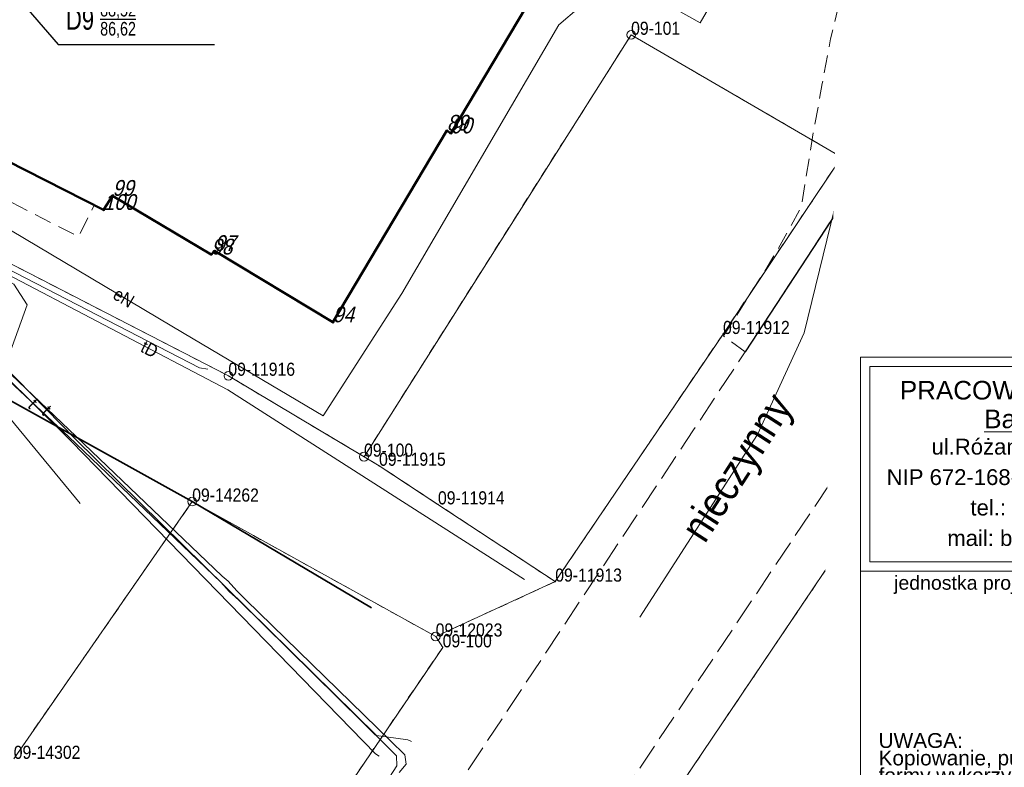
# Model space of a CAD drawing. Header units: metres. Extents: x 5550680 to 5557791, y 5952678 to 5961317.
# Tile 10 of 16: x 5551058 to 5551114, y 5960616 to 5960658. Entities that reach past the tile are written whole.
import ezdxf
from ezdxf import colors
from ezdxf.entities.mleader import LeaderData, LeaderLine
from ezdxf.enums import TextEntityAlignment as Align
from ezdxf.math import Vec2, Vec3

# ---------------------------------------------------------------- set-up
doc = ezdxf.new("R2010")
doc.units = ezdxf.units.M
doc.header["$MEASUREMENT"] = 0
doc.set_wipeout_variables(frame=1)
for name, pattern in [('0.5_0.5', [1, 0.5, -0.5]), ('1.0_0.5', [1.5, 1, -0.5]), ('1.5_0.5', [2, 1.5, -0.5]), ('219-500', [0])]:
    doc.linetypes.add(name, pattern=pattern)
doc.layers.get('0').update_dxf_attribs({"color": 2, "linetype": 'CONTINUOUS', "lineweight": 5})
for name, color, linetype in [('#PUNKTY', 7, 'CONTINUOUS'), ('202-punkt graniczny', 7, 'CONTINUOUS'), ('202-punkt graniczny-Atr103', 7, 'CONTINUOUS'), ('203-punkt graniczny', 7, 'CONTINUOUS'), ('203-punkt graniczny-Atr103', 7, 'CONTINUOUS'), ('218-kontur użytku gruntowego', 7, 'CONTINUOUS'), ('219-działka ewidencyjna', 7, 'CONTINUOUS'), ('312-budynek ewidencyjny', 7, 'CONTINUOUS'), ('chodnik', 7, 'CONTINUOUS'), ('jezdnia', 7, 'CONTINUOUS'), ('krawężnik', 7, 'CONTINUOUS'), ('ogrodzenie trwałe', 7, 'CONTINUOUS'), ('przewód ciepłowniczy', 7, 'CONTINUOUS'), ('przewód elektroenergetyczny podziemny', 7, 'CONTINUOUS'), ('przewód elektroenergetyczny podziemny-Atr1', 7, 'CONTINUOUS'), ('przewód gazowy', 7, 'CONTINUOUS'), ('przewód gazowy-Atr6', 7, 'CONTINUOUS'), ('przewód kanalizacyjny', 7, 'CONTINUOUS'), ('przewód telekomunikacyjny podziemny', 7, 'CONTINUOUS'), ('przewód telekomunikacyjny podziemny-Atr1', 7, 'CONTINUOUS'), ('przewód wodociągowy', 7, 'CONTINUOUS'), ('Punkt budynku', 7, 'CONTINUOUS'), ('Punkt budynku-Atr103', 7, 'CONTINUOUS'), ('rzedna', 7, 'CONTINUOUS'), ('rzedna-Atr2', 7, 'CONTINUOUS')]:
    doc.layers.add(name, color=color, linetype=linetype)
for name, color, linetype, lineweight in [('_drenaż', 6, '1.0_0.5', 50), ('ARCH TABELA_Nr_Pióra__21', 7, 'CONTINUOUS', 13), ('ARCH TABELA_Nr_Pióra__7', 7, 'CONTINUOUS', 13)]:
    doc.layers.add(name, color=color, linetype=linetype, lineweight=lineweight)
doc.styles.add('GENERATED_STYLE_7', font='arial.ttf')
doc.styles.add('GENERATED_STYLE_9', font='arial.ttf')
doc.styles.get("Standard").update_dxf_attribs({"font": 'Working1250', "width": 0.75})
doc.linetypes.add('902-500', pattern='A,3.75,0,[1,ksztalty.shx,S=0.5,R=0,X=0,Y=0],3.75', length=7.5)

# ---------------------------------------------------------------- blocks, each defined once
blk = doc.blocks.new('202')
at = {"color": 0, "linetype": 'Continuous', "lineweight": 0}
blk.add_circle((0, 0), 0.25, dxfattribs=at)
blk = doc.blocks.new('203')
at = {"linetype": 'Continuous', "lineweight": 0}
h = blk.add_hatch(color=0, dxfattribs=at)
edge = h.paths.add_edge_path()
edge.add_arc((0, 0), 0.045, 0, 360)
blk = doc.blocks.new('PUNKTBUD')
at = {"color": 0}
blk.add_circle((0, 0), 0.045, dxfattribs=at)
blk = doc.blocks.new('PW01')
at = {"linetype": 'Continuous', "lineweight": 13}
h = blk.add_hatch(color=0, dxfattribs=at)
edge = h.paths.add_edge_path()
edge.add_arc((0, 0), 0.045, 0, 360)
blk = doc.blocks.new('wdd')
at = {"layer": 'ARCH TABELA_Nr_Pióra__21', "color": 7, "linetype": 'Continuous'}
for p, q in [((5551180.867, 5960587.191), (5551268.367, 5960587.191)), ((5551180.867, 5960558.136), (5551180.867, 5960587.191)), ((5551180.867, 5960574.957), (5551180.867, 5960587.191)), ((5551180.867, 5960587.191), (5551205.335, 5960587.191)), ((5551181.399, 5960586.66), (5551204.803, 5960586.66)), ((5551181.399, 5960575.489), (5551181.399, 5960586.66)), ((5551181.399, 5960575.489), (5551204.803, 5960575.489)), ((5551180.867, 5960574.957), (5551205.335, 5960574.957))]:
    blk.add_line(p, q, dxfattribs=at)
at = {"layer": 'ARCH TABELA_Nr_Pióra__7', "color": 7, "linetype": 'Continuous', "insert": (5551193.101, 5960585.835), "char_height": 1.06383, "attachment_point": 2, "line_spacing_factor": 0.926719, "style": 'GENERATED_STYLE_9'}
blk.add_mtext('{PRACOWNIA PROJEKTOWA\\P\\LBartosz Balejko}', dxfattribs=at)
at = {"layer": 'ARCH TABELA_Nr_Pióra__7', "color": 7, "linetype": 'Continuous', "style": 'GENERATED_STYLE_7'}
for s, insert, char_height, width, attachment_point, line_spacing_factor in [('{ul.Różana 6, 78-300 Świdwin\\PNIP 672-168-25-82 Regon 331349321\\Ptel.: +48 501 059 462\\Pmail: bartekbalejko@o2.pl}', (5551193.101, 5960582.525), 0.90426, 39.87223, 2, 1.156383), ('{UWAGA:\\PKopiowanie, publikacje oraz wszelkie inne formy wykorzystania projektu bez zgody autorów będą naruszeniem przepisówwynikających z Ustawy z dnia 4.02.1994 r. o prawie autorskim i prawach pokrewnych.}', (5551181.892, 5960565.684), 0.851064, 22.41704, 1, 0.703415)]:
    blk.add_mtext(s, dxfattribs=dict(at, insert=insert, char_height=char_height, width=width, attachment_point=attachment_point, line_spacing_factor=line_spacing_factor))
at = {"layer": 'ARCH TABELA_Nr_Pióra__7', "color": 7, "linetype": 'Continuous', "insert": (5551182.781, 5960574.684), "char_height": 0.7979, "attachment_point": 1, "style": 'GENERATED_STYLE_7'}
blk.add_mtext('{jednostka projektowa:}', dxfattribs=at)

msp = doc.modelspace()

# ---------------------------------------------------------------- linework, layer by layer
at = {"layer": '218-kontur użytku gruntowego', "color": 252, "linetype": '0.5_0.5', "lineweight": 18, "flags": 128}
for points in [[(5551104.97, 5960650.46), (5551108.07, 5960671.94)], [(5551077.65, 5960633.32), (5551092.93, 5960657.46)], [(5551092.93, 5960657.46), (5551104.97, 5960650.46)], [(5551104.97, 5960650.46), (5551098.19, 5960640.34)], [(5551069.89, 5960637.95), (5551047.74, 5960649.35)], [(5551035.08, 5960648.92), (5551067.82, 5960630.75)], [(5551041.23, 5960533.65), (5551116.15, 5960644.77)], [(5551098.19, 5960640.34), (5551088.59, 5960626.17)], [(5551077.65, 5960633.32), (5551069.89, 5960637.95)], [(5551078.51, 5960632.8), (5551077.65, 5960633.32)], [(5551081.88, 5960630.59), (5551078.51, 5960632.8)], [(5551057.61, 5960616.03), (5551067.82, 5960630.75)], [(5551067.82, 5960630.75), (5551081.75, 5960623.03)], [(5551088.59, 5960626.17), (5551081.88, 5960630.59)], [(5551081.75, 5960623.03), (5551088.59, 5960626.17)], [(5551081.75, 5960623.03), (5551082.15, 5960622.41)], [(5551082.15, 5960622.41), (5551071.29, 5960606.41)]]:
    msp.add_lwpolyline(points, dxfattribs=at)
at = {"layer": '219-działka ewidencyjna', "color": 252, "linetype": '219-500', "lineweight": 18, "flags": 128}
for points in [[(5551108.07, 5960671.94), (5551104.97, 5960650.46)], [(5551077.65, 5960633.32), (5551092.93, 5960657.46)], [(5551104.97, 5960650.46), (5551092.93, 5960657.46)], [(5551104.97, 5960650.46), (5551098.19, 5960640.34)], [(5551069.89, 5960637.95), (5551047.74, 5960649.35)], [(5551067.82, 5960630.75), (5551035.08, 5960648.92)], [(5551116.15, 5960644.77), (5551041.23, 5960533.65)], [(5551098.19, 5960640.34), (5551088.59, 5960626.17)], [(5551069.89, 5960637.95), (5551077.65, 5960633.32)], [(5551078.51, 5960632.8), (5551077.65, 5960633.32)], [(5551081.88, 5960630.59), (5551078.51, 5960632.8)], [(5551067.82, 5960630.75), (5551057.61, 5960616.03)], [(5551081.75, 5960623.03), (5551067.82, 5960630.75)], [(5551088.59, 5960626.17), (5551081.88, 5960630.59)], [(5551088.59, 5960626.17), (5551081.75, 5960623.03)], [(5551081.75, 5960623.03), (5551082.15, 5960622.41)], [(5551071.29, 5960606.41), (5551082.15, 5960622.41)]]:
    msp.add_lwpolyline(points, dxfattribs=at)
at = {"layer": '312-budynek ewidencyjny', "color": 252, "linetype": 'Continuous', "lineweight": 50, "flags": 128}
for points in [[(5551092.69, 5960668.76), (5551082.62, 5960651.82)], [(5551062.75, 5960647.44), (5551045.02, 5960656.44)], [(5551082.39, 5960651.98), (5551075.87, 5960641.01)], [(5551082.62, 5960651.82), (5551082.39, 5960651.98)], [(5551063.26, 5960648.25), (5551062.75, 5960647.44)], [(5551068.91, 5960644.89), (5551063.26, 5960648.25)], [(5551069.09, 5960645.09), (5551068.91, 5960644.89)], [(5551075.87, 5960641.01), (5551069.09, 5960645.09)]]:
    msp.add_lwpolyline(points, dxfattribs=at)
at = {"layer": 'chodnik', "color": 252, "linetype": '1.0_0.5', "lineweight": 18, "flags": 128}
for points in [[(5551110.27, 5960669.66), (5551110.13, 5960665.8), (5551109.54, 5960659.92), (5551108.89, 5960656.03), (5551108.43, 5960653.96), (5551107.7, 5960652.2), (5551106.51, 5960650.09), (5551099.46, 5960639.32), (5551098.21, 5960640.23), (5551100.64, 5960644.04), (5551101.37, 5960645.26), (5551102.67, 5960647.63), (5551103.31, 5960651.61), (5551103.87, 5960654.67), (5551104.34, 5960657.23), (5551105.92, 5960663.81), (5551107.19, 5960669.68), (5551107.49, 5960671.55), (5551106.88, 5960682.01), (5551109.17, 5960682.04)], [(5551057.59, 5960650.06), (5551062.22, 5960647.71), (5551061.32, 5960645.91), (5551039.76, 5960656.89), (5551040.48, 5960658.21), (5551044.35, 5960656.23), (5551057.38, 5960649.61)]]:
    msp.add_lwpolyline(points, close=True, dxfattribs=at)
at = {"layer": 'jezdnia', "color": 252, "linetype": '1.5_0.5', "lineweight": 18, "flags": 128}
msp.add_lwpolyline([(5550937.26, 5960416.18), (5550935.73, 5960414.17), (5550935.03, 5960413.08), (5550934.58, 5960412.13), (5550934.26, 5960411.15), (5550934.26, 5960409.87), (5550934.58, 5960408.43), (5550935.05, 5960407.09), (5550935.65, 5960405.84), (5550936.47, 5960404.56), (5550923.55, 5960414.94), (5550924.55, 5960415.18), (5550926.35, 5960415.83), (5550928.56, 5960417.63), (5550932.31, 5960422.37), (5550946.66, 5960440.43), (5550955.08, 5960451.05), (5550958.1, 5960455.02), (5550960.27, 5960458.39), (5550960.87, 5960459.88), (5550961.19, 5960461.31), (5550961.37, 5960462.27), (5550970.25, 5960472.26), (5550972.29, 5960472.19), (5550974.56, 5960473.32), (5550976.43, 5960474.97), (5550994.6, 5960493.6), (5551000.18, 5960499.35), (5551004.97, 5960504.47), (5551008.23, 5960508.25), (5551016.14, 5960517.77), (5551023.94, 5960527.77), (5551024.69, 5960528.74), (5551025.05, 5960529.22), (5551025.29, 5960529.9), (5551025.22, 5960530.65), (5551024.8, 5960531.2), (5551018.28, 5960535.44), (5551014.77, 5960537.61), (5551018.51, 5960542.73), (5551023.05, 5960539.82), (5551027.62, 5960536.83), (5551028.95, 5960536.1), (5551029.83, 5960536.03), (5551030.9, 5960537.12), (5551042.47, 5960553.48), (5551052.91, 5960569.2), (5551072.44, 5960598.55), (5551096.5, 5960634.85), (5551099.46, 5960639.32), (5551106.51, 5960650.09), (5551107.7, 5960652.2), (5551108.43, 5960653.96), (5551108.89, 5960656.03), (5551109.54, 5960659.92), (5551110.13, 5960665.8), (5551110.27, 5960669.66), (5551109.17, 5960682.04), (5551108.75, 5960688.86), (5551108.43, 5960701.73), (5551108.28, 5960714.9), (5551108.08, 5960717.74), (5551115.78, 5960701.48), (5551115.84, 5960693.22), (5551116.9, 5960692.84), (5551121.65, 5960686.36), (5551121.84, 5960686.14), (5551124.9, 5960680.34), (5551125.47, 5960679.25), (5551126.99, 5960674.28), (5551124.65, 5960673.45), (5551122.14, 5960672.4), (5551120.91, 5960671.41), (5551120.17, 5960670.36), (5551119.77, 5960669.31), (5551120.1, 5960665.31), (5551121.08, 5960661.43), (5551121.69, 5960659.12), (5551122.31, 5960657.6), (5551124.68, 5960652.35), (5551126.83, 5960648.76), (5551128.23, 5960647.3), (5551130.02, 5960645.79), (5551132.47, 5960644.24), (5551134.07, 5960643.9), (5551146.12, 5960643.76), (5551147.84, 5960643.89), (5551148.62, 5960644.2), (5551149.22, 5960644.99), (5551152.03, 5960645.31), (5551155.16, 5960643.8), (5551175.47, 5960643.94), (5551175.13, 5960639.31), (5551155.95, 5960639.38), (5551138.33, 5960639.23), (5551137.98, 5960638.9), (5551137.92, 5960634.3), (5551132.4, 5960632.53), (5551131.65, 5960635.4), (5551130.87, 5960637.28), (5551129.83, 5960639.02), (5551128.52, 5960640.52), (5551126.2, 5960642.5), (5551124.4, 5960643.55), (5551120.66, 5960645.41), (5551119.75, 5960645.86), (5551117.52, 5960646.93), (5551116.01, 5960646.98), (5551114.62, 5960646.36), (5551113.25, 5960644.92), (5551112.05, 5960643.28), (5551107.19, 5960636.08), (5551083.46, 5960600.6), (5551065.49, 5960573.9), (5551051.49, 5960552.97), (5551040.55, 5960536.93), (5551033.05, 5960526.27), (5551028.91, 5960520.62), (5551024.22, 5960514.73), (5551019.55, 5960509.48), (5551014.81, 5960504.34), (5550999.74, 5960488.26), (5550991.19, 5960479.25), (5550979.4, 5960467.08), (5550977.19, 5960464.79), (5550971.9, 5960459.32), (5550968.37, 5960455.38), (5550963.26, 5960449.16), (5550960.17, 5960445.25), (5550951.98, 5960434.99), (5550950.94, 5960433.67), (5550938.64, 5960417.94)], close=True, dxfattribs=at)
at = {"layer": 'krawężnik', "color": 252, "linetype": 'Continuous', "lineweight": 25, "flags": 128}
msp.add_lwpolyline([(5551109.17, 5960682.04), (5551110.27, 5960669.66), (5551110.13, 5960665.8), (5551109.54, 5960659.92), (5551108.89, 5960656.03), (5551108.43, 5960653.96), (5551107.7, 5960652.2), (5551106.51, 5960650.09), (5551099.46, 5960639.32)], dxfattribs=at)
at = {"layer": 'ogrodzenie trwałe', "color": 252, "linetype": '902-500', "lineweight": 35, "flags": 128}
msp.add_lwpolyline([(5551078.08, 5960624.67), (5551067.82, 5960630.75), (5551040.73, 5960645.78)], dxfattribs=at)
at = {"layer": 'przewód ciepłowniczy', "color": 252, "linetype": 'Continuous', "lineweight": 18, "flags": 128}
for points in [[(5551056.38, 5960638.55), (5551060.76, 5960634.46), (5551069.46, 5960626.14), (5551069.93, 5960625.61), (5551070.48, 5960625.11), (5551079.02, 5960616.7), (5551079.5, 5960616.21), (5551079.53, 5960615.63), (5551078.89, 5960614.65)], [(5551079.67, 5960615.25), (5551080.06, 5960615.72), (5551079.98, 5960616.26), (5551079.16, 5960617.07), (5551070.89, 5960625.13), (5551070.37, 5960625.64), (5551069.87, 5960626.2), (5551069.54, 5960626.49), (5551061.19, 5960634.47), (5551057.06, 5960638.41)]]:
    msp.add_lwpolyline(points, dxfattribs=at)
at = {"layer": 'przewód elektroenergetyczny podziemny', "color": 252, "linetype": 'Continuous', "lineweight": 18, "flags": 128}
for points in [[(5551032.81, 5960661.48), (5551032.2, 5960660.19), (5551052.08, 5960649.45), (5551067.37, 5960640.37), (5551075.31, 5960635.66), (5551079.81, 5960642.66), (5551088.79, 5960658.04), (5551089.95, 5960659.03), (5551091.32, 5960661.27), (5551096.88, 5960658.14), (5551104.04, 5960670.48), (5551102.53, 5960677.03), (5551099.83, 5960687.39), (5551094.68, 5960690.58)], [(5551038.42, 5960653.8), (5551068.23, 5960638.41), (5551068.72, 5960638.32)]]:
    msp.add_lwpolyline(points, dxfattribs=at)
at = {"layer": 'przewód gazowy', "color": 252, "linetype": 'Continuous', "lineweight": 18, "flags": 128}
for points in [[(5551109.3, 5960730.03), (5551105.65, 5960719.45), (5551107.66, 5960693.77), (5551107.92, 5960689.79), (5551109.8, 5960668.89), (5551102.84, 5960640.4), (5551100.16, 5960634.58), (5551093.43, 5960624.14)], [(5551033.64, 5960646.43), (5551044.31, 5960637.95), (5551049.45, 5960640.64), (5551056.21, 5960636.93), (5551061.42, 5960630.64)]]:
    msp.add_lwpolyline(points, dxfattribs=at)
at = {"layer": 'przewód kanalizacyjny', "color": 252, "linetype": 'Continuous', "lineweight": 18, "flags": 128}
msp.add_lwpolyline([(5551113.04, 5960650.61), (5551113, 5960650.93), (5551111.77, 5960706.05)], dxfattribs=at)
at = {"layer": 'przewód telekomunikacyjny podziemny', "color": 252, "linetype": 'Continuous', "lineweight": 18, "flags": 128}
for points in [[(5551035.76, 5960652.1), (5551035.99, 5960651.95), (5551047.6, 5960647.03), (5551054.98, 5960640.05), (5551060.92, 5960634.19), (5551078.31, 5960616.31), (5551078.52, 5960616.18)], [(5551080.36, 5960617.02), (5551080.16, 5960617.12), (5551078.36, 5960617.36), (5551061.12, 5960634.34), (5551055.28, 5960640.29), (5551047.69, 5960647.21), (5551036.68, 5960651.96), (5551036.46, 5960652.1)], [(5551043.07, 5960651.19), (5551069.85, 5960637.14), (5551086.83, 5960626.3)]]:
    msp.add_lwpolyline(points, dxfattribs=at)
at = {"layer": 'przewód wodociągowy', "color": 252, "linetype": 'Continuous', "lineweight": 18, "flags": 128}
msp.add_lwpolyline([(5551047.11, 5960649.16), (5551057.62, 5960643.19), (5551058.37, 5960642), (5551054.6, 5960631.58)], dxfattribs=at)

# ---------------------------------------------------------------- block references
at = {"layer": '202-punkt graniczny', "color": 252, "linetype": 'Continuous', "lineweight": 18}
for p in [(5551092.93, 5960657.46), (5551104.97, 5960650.46), (5551069.89, 5960637.95), (5551077.65, 5960633.32), (5551067.82, 5960630.75), (5551081.75, 5960623.03)]:
    msp.add_blockref('202', p, dxfattribs=at)
at = {"layer": '203-punkt graniczny', "color": 252, "linetype": 'Continuous', "lineweight": 18}
for p in [(5551098.19, 5960640.34), (5551078.51, 5960632.8), (5551081.88, 5960630.59), (5551088.59, 5960626.17), (5551082.15, 5960622.41)]:
    msp.add_blockref('203', p, dxfattribs=at)
at = {"layer": 'Punkt budynku', "color": 252, "linetype": 'Continuous', "lineweight": 18}
for p in [(5551082.39, 5960651.98), (5551082.62, 5960651.82), (5551063.26, 5960648.25), (5551062.75, 5960647.44), (5551069.09, 5960645.09), (5551068.91, 5960644.89), (5551075.87, 5960641.01)]:
    msp.add_blockref('PUNKTBUD', p, dxfattribs=at)
at = {"layer": 'rzedna', "color": 252, "linetype": 'Continuous', "lineweight": 18}
msp.add_blockref('PW01', (5551113, 5960650.93), dxfattribs=at)
at = {"layer": 'rzedna', "color": 252, "linetype": 'Continuous', "lineweight": 18, "rotation": 57.29599999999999}
msp.add_blockref('PW01', (5551113.04, 5960650.61), dxfattribs=at)

# ---------------------------------------------------------------- texts
at = {"layer": '202-punkt graniczny-Atr103', "color": 252, "width": 0.9}
for s, p in [('09-101', (5551092.93, 5960657.46)), ('09-11911', (5551104.97, 5960650.46)), ('09-11916', (5551069.89, 5960637.95)), ('09-100', (5551077.65, 5960633.32)), ('09-14262', (5551067.82, 5960630.75)), ('09-12023', (5551081.75, 5960623.03)), ('09-14302', (5551057.61, 5960616.03))]:
    msp.add_text(s, height=0.75, dxfattribs=at).set_placement(p)
at = {"layer": '203-punkt graniczny-Atr103', "color": 252, "width": 0.9}
for s, p in [('09-11912', (5551098.19, 5960640.34)), ('09-11915', (5551078.51, 5960632.8)), ('09-11914', (5551081.88, 5960630.59)), ('09-11913', (5551088.59, 5960626.17)), ('09-100', (5551082.15, 5960622.41))]:
    msp.add_text(s, height=0.75, dxfattribs=at).set_placement(p)
at = {"layer": 'przewód elektroenergetyczny podziemny-Atr1', "color": 252, "width": 0.9}
msp.add_text('eN', height=0.75, rotation=329.295, dxfattribs=at).set_placement((5551063.41, 5960642.72), align=Align.MIDDLE_LEFT)
at = {"layer": 'przewód gazowy-Atr6', "color": 252, "width": 0.903}
msp.add_text('nieczynny', height=1.75, rotation=57.193, dxfattribs=at).set_placement((5551096.41, 5960628.77), align=Align.MIDDLE_LEFT)
at = {"layer": 'przewód telekomunikacyjny podziemny-Atr1', "color": 252, "width": 0.9}
for s, rotation, p in [('tD', -27.684, (5551065.38, 5960639.485)), ('t', -44.612, (5551058.714, 5960636.366)), ('t', -45.535, (5551059.501, 5960635.989))]:
    msp.add_text(s, height=0.75, rotation=rotation, dxfattribs=at).set_placement(p, align=Align.MIDDLE_CENTER)
at = {"layer": 'Punkt budynku-Atr103', "color": 252, "oblique": 15, "width": 0.9}
for s, p in [('89', (5551082.39, 5960651.98)), ('90', (5551082.62, 5960651.82)), ('99', (5551063.26, 5960648.25)), ('100', (5551062.75, 5960647.44)), ('98', (5551068.91, 5960644.89)), ('97', (5551069.09, 5960645.09)), ('94', (5551075.87, 5960641.01))]:
    msp.add_text(s, height=0.9, dxfattribs=at).set_placement(p)
at = {"layer": 'rzedna-Atr2', "color": 252, "width": 0.9}
msp.add_text('86.45', height=0.75, rotation=449.802, dxfattribs=at).set_placement((5551113.04, 5960654.67))

# ---------------------------------------------------------------- next in the draw order: wipeouts: each hides what was drawn before it
at = {"ltscale": 0.8}
for points in [[(5551107.253, 5960767.986), (5551202.253, 5960766.986), (5551202.253, 5960590.986), (5551103.253, 5960591.986)], [(5551085.293, 5960758.508), (5551083.693, 5960752.356), (5550999.063, 5960752.356), (5550999.063, 5960609.956), (5551102.063, 5960609.956), (5551102.063, 5960606.906), (5550986.563, 5960606.906), (5550986.563, 5960755.406)]]:
    msp.add_wipeout(points, dxfattribs=at).dxf.layer = '_drenaż'

# ---------------------------------------------------------------- next in the draw order: block references
at = {"layer": '_drenaż', "ltscale": 0.8}
msp.add_blockref('wdd', (-74.804, 51.821), dxfattribs=at)

# ---------------------------------------------------------------- next in the draw order: leaders
at = {"layer": '#PUNKTY', "lineweight": 5, "ltscale": 0.8}
ml = msp.add_multileader_mtext('Standard', dxfattribs=at)
ml.set_content('\\fArial|b0|i0;\\A1;D9 \\H0.65x;\\S88,52/86,62;')
ml.set_leader_properties()
ml.build(insert=Vec2(0, 0))
ml.multileader.update_dxf_attribs({"text_left_attachment_type": 5, "text_right_attachment_type": 5, "dogleg_length": 0.36, "arrow_head_size": 0.18})
ctx = ml.context
ctx.base_point, ctx.char_height, ctx.arrow_head_size, ctx.landing_gap_size, ctx.plane_origin = Vec3(5551060.509, 5960656.915), 1.2, 0.18, 0.09, Vec3(-23.338, -16.931)
ctx.left_attachment, ctx.right_attachment = 5, 5
notes = []
notes.append((ctx, [(0, (1, 1, 0), (5551060.149, 5960656.915), (1, 0), 0.36, [(0, [(5551051.557, 5960666.823)], 0, [])])]))
ctx.mtext.insert = Vec3(5551060.599, 5960659.289)
for ctx, leaders in notes:
    for number, flags, end, landing, length, lines in leaders:
        leader = LeaderData()
        leader.index, (leader.has_last_leader_line, leader.has_dogleg_vector, leader.attachment_direction) = number, flags
        leader.last_leader_point, leader.dogleg_vector, leader.dogleg_length = Vec3(end), Vec3(landing), length
        for number, points, colour, breaks in lines:
            line = LeaderLine()
            line.index, line.vertices, line.color, line.breaks = number, Vec3.list(points), colors.encode_raw_color(colour), breaks
            leader.lines.append(line)
        ctx.leaders.append(leader)

doc.saveas('drawing.dxf')
